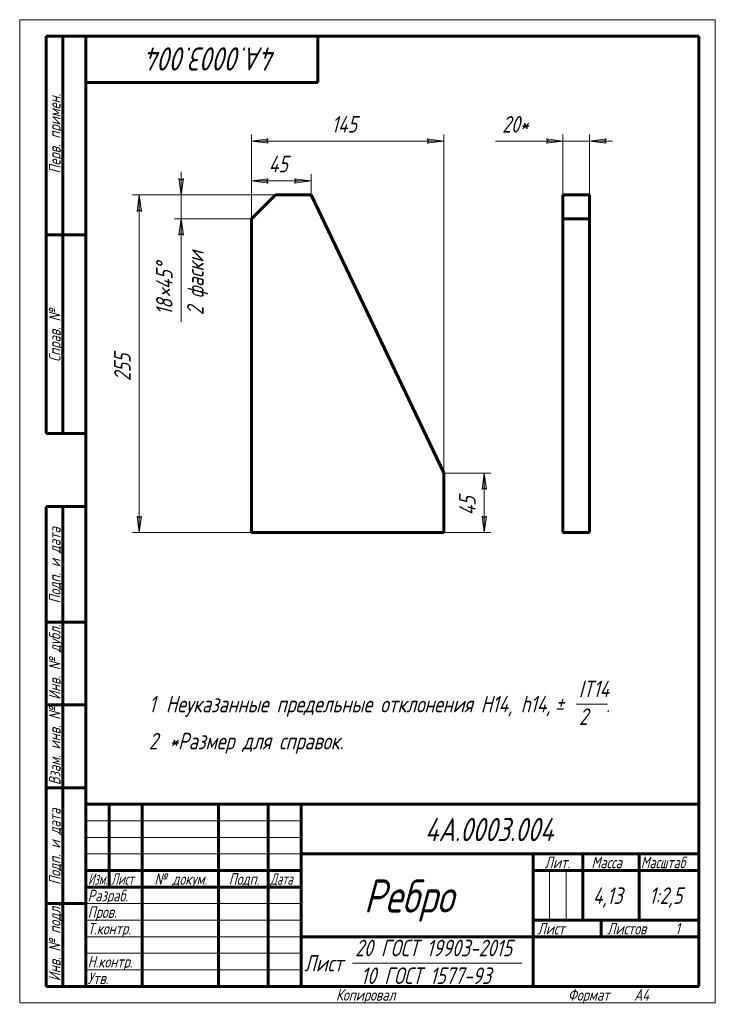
# Model space of a CAD drawing. Header units: millimetres. Extents: x 0 to 210, y 0 to 297.
import ezdxf

# ---------------------------------------------------------------- set-up
doc = ezdxf.new("R2010")
doc.units = ezdxf.units.MM
doc.linetypes.add('K5LT_BASIC', pattern=[0])
doc.linetypes.add('K5LT_THIN', pattern=[0])
doc.layers.add('Системный слой', color=7, linetype='Continuous')
doc.layers.add('Системный слой (1)', color=7, linetype='Continuous', true_color=0x6c6c6c)
doc.styles.add('KDIMTEXTSTYLE', font='GOST_AU.SHX', dxfattribs={"width": 0.96, "oblique": 15, "height": 5})
doc.styles.add('KTEXTSTYLE', font='GOST_AU.SHX', dxfattribs={"width": 0.96, "height": 5})
doc.dimstyles.new('KDIMSTYLE (0.40)', dxfattribs={"dimtxt": 5, "dimasz": 1, "dimexe": 2, "dimexo": 0, "dimgap": 1, "dimtad": 1, "dimlfac": 2.5, "dimtxsty": 'KDIMTEXTSTYLE', "dimsah": 1, "dimcen": 0, "dimdle": 1, "dimadec": 0, "dimazin": 0, "dimtfac": 0.667, "dimtmove": 0, "dimatfit": 3, "dimfxl": 1, "dimtvp": 1, "dimtolj": 1, "dimtzin": 0, "dimarcsym": 0})

# ---------------------------------------------------------------- blocks, each defined once
blk = doc.blocks.new('D0')
at = {"layer": 'Системный слой (1)'}
for points in [[(75, 259.66), (74.5, 260.32), (75, 260.98), (70, 260.32)], [(128, 260.32), (123, 260.98), (123.5, 260.32), (123, 259.66)]]:
    blk.add_hatch(color=7, dxfattribs=at).paths.add_polyline_path(points)
at = {"layer": 'Системный слой (1)', "color": 7, "linetype": 'K5LT_THIN', "lineweight": 18}
for p, q in [((70, 236.87), (70, 262.32)), ((128, 160.07), (128, 262.32)), ((70, 260.32), (75, 260.98)), ((75, 259.66), (70, 260.32)), ((75, 260.98), (74.5, 260.32)), ((74.5, 260.32), (75, 259.66)), ((123.5, 260.32), (123, 260.98)), ((123, 260.98), (128, 260.32)), ((128, 260.32), (123, 259.66)), ((123, 259.66), (123.5, 260.32))]:
    blk.add_line(p, q, dxfattribs=at)
blk.add_wipeout([(94.12, 261.32), (94.12, 268.71), (103.49, 268.71), (103.49, 261.32)]).dxf.layer = 'Системный слой (1)'
blk.add_line((128, 260.32), (70, 260.32), dxfattribs=at)
at = {"layer": 'Системный слой (1)', "color": 7, "insert": (94.12, 267.91), "char_height": 5, "attachment_point": 1, "style": 'KTEXTSTYLE'}
blk.add_mtext('\\H5.0;\\W1.000;\\Q15;\\Q15;\\W0.965;145', dxfattribs=at)
blk = doc.blocks.new('KDIMARROW_01')
at = {"layer": 'Системный слой'}
blk.add_hatch(color=0, dxfattribs=at).paths.add_polyline_path([(0, 0), (-5, 0.66), (-4.5, 0), (-5, -0.66)])
at = {"layer": 'Системный слой', "color": 0, "linetype": 'K5LT_THIN', "lineweight": 18}
for p, q in [((-4.5, 0), (-5, 0.66)), ((-5, 0.66), (0, 0)), ((0, 0), (-5, -0.66)), ((-5, -0.66), (-4.5, 0)), ((0, 0), (-1, 0))]:
    blk.add_line(p, q, dxfattribs=at)
blk = doc.blocks.new('D1')
at = {"layer": 'Системный слой (1)'}
for points in [[(48.75, 244.07), (49.41, 249.07), (48.75, 248.57), (48.09, 249.07)], [(49.41, 231.87), (48.75, 236.87), (48.09, 231.87), (48.75, 232.37)]]:
    blk.add_hatch(color=7, dxfattribs=at).paths.add_polyline_path(points)
at = {"layer": 'Системный слой (1)', "color": 7, "linetype": 'K5LT_THIN', "lineweight": 18}
for p, q in [((48.75, 244.07), (48.75, 251.07)), ((48.75, 248.57), (48.09, 249.07)), ((48.09, 249.07), (48.75, 244.07)), ((48.75, 244.07), (49.41, 249.07)), ((49.41, 249.07), (48.75, 248.57)), ((77.2, 244.07), (46.75, 244.07)), ((48.75, 244.07), (48.75, 236.87)), ((70, 236.87), (46.75, 236.87)), ((48.75, 236.87), (48.09, 231.87)), ((49.41, 231.87), (48.75, 236.87)), ((48.75, 236.87), (48.75, 231.87)), ((48.09, 231.87), (48.75, 232.37)), ((48.75, 232.37), (49.41, 231.87))]:
    blk.add_line(p, q, dxfattribs=at)
blk.add_wipeout([(57.13, 207.71), (40.37, 207.71), (40.37, 229.02), (57.13, 229.02)]).dxf.layer = 'Системный слой (1)'
for p, q in [((48.75, 236.87), (48.75, 229.87)), ((48.75, 231.91), (48.75, 205.71))]:
    blk.add_line(p, q, dxfattribs=at)
at = {"layer": 'Системный слой (1)', "color": 7, "char_height": 5, "attachment_point": 1, "rotation": 90, "style": 'KTEXTSTYLE'}
for s, insert in [('\\H5.0;\\W1.000;\\Q15;\\Q15;\\W0.965;2 фаски', (50.54, 207.71)), ('\\H5.0;\\W1.000;\\Q15;\\Q15;\\W0.965;°', (41.16, 221.34)), ('\\H5.0;\\W1.000;\\Q15;\\Q15;\\W0.965;45', (41.16, 215.52)), ('\\H5.0;\\W1.000;\\Q15;\\Q15;\\W0.965;×', (41.16, 213.01)), ('\\H5.0;\\W1.000;\\Q15;\\Q15;\\W0.965;18', (41.16, 207.71))]:
    blk.add_mtext(s, dxfattribs=dict(at, insert=insert))
blk = doc.blocks.new('D2')
at = {"layer": 'Системный слой (1)', "color": 7, "linetype": 'K5LT_THIN', "lineweight": 18}
for p, q in [((70, 236.87), (70, 250.31)), ((88, 244.07), (88, 250.31))]:
    blk.add_line(p, q, dxfattribs=at)
blk.add_wipeout([(75.18, 249.31), (75.18, 256.69), (82.51, 256.69), (82.51, 249.31)]).dxf.layer = 'Системный слой (1)'
at = {"layer": 'Системный слой (1)'}
for points in [[(75, 247.65), (74.5, 248.31), (75, 248.97), (70, 248.31)], [(88, 248.31), (83, 248.97), (83.5, 248.31), (83, 247.65)]]:
    blk.add_hatch(color=7, dxfattribs=at).paths.add_polyline_path(points)
at = {"layer": 'Системный слой (1)', "color": 7, "linetype": 'K5LT_THIN', "lineweight": 18}
for p, q in [((70, 248.31), (75, 248.97)), ((75, 247.65), (70, 248.31)), ((70, 248.31), (88, 248.31)), ((75, 248.97), (74.5, 248.31)), ((74.5, 248.31), (75, 247.65)), ((83.5, 248.31), (83, 248.97)), ((83, 248.97), (88, 248.31)), ((88, 248.31), (83, 247.65)), ((83, 247.65), (83.5, 248.31))]:
    blk.add_line(p, q, dxfattribs=at)
at = {"layer": 'Системный слой (1)', "color": 7, "insert": (75.18, 255.9), "char_height": 5, "attachment_point": 1, "style": 'KTEXTSTYLE'}
blk.add_mtext('\\H5.0;\\W1.000;\\Q15;\\Q15;\\W0.965;45', dxfattribs=at)
blk = doc.blocks.new('D3')
at = {"layer": 'Системный слой (1)', "color": 7, "linetype": 'K5LT_THIN', "lineweight": 18}
for p, q in [((128, 160.07), (142.26, 160.07)), ((128, 142.07), (142.26, 142.07))]:
    blk.add_line(p, q, dxfattribs=at)
blk.add_wipeout([(139.26, 147.25), (131.88, 147.25), (131.88, 154.59), (139.26, 154.59)]).dxf.layer = 'Системный слой (1)'
at = {"layer": 'Системный слой (1)'}
for points in [[(140.92, 155.07), (140.26, 160.07), (139.6, 155.07), (140.26, 155.57)], [(140.26, 142.07), (140.92, 147.07), (140.26, 146.57), (139.6, 147.07)]]:
    blk.add_hatch(color=7, dxfattribs=at).paths.add_polyline_path(points)
at = {"layer": 'Системный слой (1)', "color": 7, "linetype": 'K5LT_THIN', "lineweight": 18}
for p, q in [((139.6, 155.07), (140.26, 160.07)), ((140.26, 160.07), (140.92, 155.07)), ((140.26, 142.07), (140.26, 160.07)), ((140.26, 155.57), (139.6, 155.07)), ((140.92, 155.07), (140.26, 155.57)), ((140.26, 142.07), (139.6, 147.07)), ((139.6, 147.07), (140.26, 146.57)), ((140.26, 146.57), (140.92, 147.07)), ((140.92, 147.07), (140.26, 142.07))]:
    blk.add_line(p, q, dxfattribs=at)
at = {"layer": 'Системный слой (1)', "color": 7, "insert": (132.67, 147.25), "char_height": 5, "attachment_point": 1, "rotation": 90, "style": 'KTEXTSTYLE'}
blk.add_mtext('\\H5.0;\\W1.000;\\Q15;\\Q15;\\W0.965;45', dxfattribs=at)
blk = doc.blocks.new('D4')
at = {"layer": 'Системный слой (1)'}
for points in [[(36.75, 239.07), (36.1, 244.07), (35.44, 239.07), (36.1, 239.57)], [(36.1, 142.07), (36.75, 147.07), (36.1, 146.57), (35.44, 147.07)]]:
    blk.add_hatch(color=7, dxfattribs=at).paths.add_polyline_path(points)
at = {"layer": 'Системный слой (1)', "color": 7, "linetype": 'K5LT_THIN', "lineweight": 18}
for p, q in [((77.2, 244.07), (34.1, 244.07)), ((35.44, 239.07), (36.1, 244.07)), ((36.1, 244.07), (36.75, 239.07)), ((36.1, 239.57), (35.44, 239.07)), ((36.75, 239.07), (36.1, 239.57)), ((36.1, 142.07), (35.44, 147.07)), ((35.44, 147.07), (36.1, 146.57)), ((36.1, 146.57), (36.75, 147.07)), ((36.75, 147.07), (36.1, 142.07)), ((70, 142.07), (34.1, 142.07))]:
    blk.add_line(p, q, dxfattribs=at)
blk.add_wipeout([(35.1, 187.8), (27.71, 187.8), (27.71, 197.93), (35.1, 197.93)]).dxf.layer = 'Системный слой (1)'
blk.add_line((36.1, 244.07), (36.1, 142.07), dxfattribs=at)
at = {"layer": 'Системный слой (1)', "color": 7, "insert": (28.51, 187.8), "char_height": 5, "attachment_point": 1, "rotation": 90, "style": 'KTEXTSTYLE'}
blk.add_mtext('\\H5.0;\\W1.000;\\Q15;\\Q15;\\W0.965;255', dxfattribs=at)
blk = doc.blocks.new('D5')
at = {"layer": 'Системный слой (1)'}
for points in [[(164.01, 260.32), (159.01, 260.98), (159.51, 260.32), (159.01, 259.66)], [(176.51, 260.32), (177.01, 260.98), (172.01, 260.32), (177.01, 259.66)]]:
    blk.add_hatch(color=7, dxfattribs=at).paths.add_polyline_path(points)
at = {"layer": 'Системный слой (1)', "color": 7, "linetype": 'K5LT_THIN', "lineweight": 18}
for p, q in [((164.01, 244.07), (164.01, 262.32)), ((172.01, 244.07), (172.01, 262.32)), ((164.01, 260.32), (159.01, 260.98)), ((159.01, 260.98), (159.51, 260.32)), ((159.51, 260.32), (159.01, 259.66)), ((159.01, 259.66), (164.01, 260.32)), ((164.01, 260.32), (159.01, 260.32)), ((172.01, 260.32), (164.01, 260.32)), ((177.01, 260.98), (172.01, 260.32)), ((172.01, 260.32), (177.01, 259.66)), ((172.01, 260.32), (179.01, 260.32)), ((176.51, 260.32), (177.01, 260.98)), ((177.01, 259.66), (176.51, 260.32))]:
    blk.add_line(p, q, dxfattribs=at)
blk.add_wipeout([(145.63, 261.32), (145.63, 268.71), (156.52, 268.71), (156.52, 261.32)]).dxf.layer = 'Системный слой (1)'
for p, q in [((158.97, 260.32), (143.63, 260.32)), ((164.01, 260.32), (157.01, 260.32))]:
    blk.add_line(p, q, dxfattribs=at)
at = {"layer": 'Системный слой (1)', "color": 7, "insert": (145.63, 267.91), "char_height": 5, "attachment_point": 1, "style": 'KTEXTSTYLE'}
blk.add_mtext('\\H5.0;\\W1.000;\\Q15;\\Q15;\\W0.965;20*', dxfattribs=at)
blk = doc.blocks.new('U0')
at = {"color": 7, "linetype": 'K5LT_THIN', "lineweight": 18}
for p, q in [((0, 0), (0, 297)), ((0, 297), (210, 297)), ((210, 297), (210, 0)), ((20, 55), (85, 55)), ((20, 50), (85, 50)), ((20, 45), (85, 45)), ((159.96, 25), (159.96, 40)), ((164.98, 25), (164.98, 40)), ((20, 30), (85, 30)), ((20, 25), (85, 25)), ((20, 20), (85, 20)), ((20, 15), (85, 15)), ((100.5, 12), (151.56, 12)), ((20, 10), (85, 10)), ((210, 0), (0, 0))]:
    blk.add_line(p, q, dxfattribs=at)
at = {"color": 150, "linetype": 'K5LT_BASIC', "lineweight": 60, "true_color": 0x0080ff}
for p, q in [((8, 172), (8, 292)), ((20, 292), (8, 292)), ((13, 172), (13, 292)), ((20, 5), (20, 292)), ((20, 292), (205, 292)), ((90, 292), (90, 278)), ((205, 292), (205, 5)), ((90, 278), (20, 278)), ((20, 232), (8, 232)), ((20, 172), (8, 172)), ((8, 5), (8, 150)), ((20, 150), (8, 150)), ((13, 5), (13, 150)), ((20, 115), (8, 115)), ((20, 90), (8, 90)), ((20, 65), (8, 65)), ((20, 60), (205, 60)), ((20, 5), (20, 60)), ((27, 35), (27, 60)), ((37, 5), (37, 60)), ((60, 5), (60, 60)), ((75, 5), (75, 60)), ((85, 5), (85, 60)), ((85, 45), (205, 45)), ((155, 5), (155, 45)), ((170, 25), (170, 45)), ((187, 25), (187, 45)), ((20, 40), (85, 40)), ((155, 40), (170, 40)), ((170, 40), (205, 40)), ((20, 35), (85, 35)), ((20, 30), (8, 30)), ((155, 25), (205, 25)), ((175.57, 20), (175.57, 25)), ((85, 20), (155, 20)), ((155, 20), (205, 20)), ((20, 5), (8, 5)), ((205, 5), (20, 5))]:
    blk.add_line(p, q, dxfattribs=at)
at = {"color": 7, "attachment_point": 1, "style": 'KTEXTSTYLE'}
for s, insert, char_height, rotation in [('\\H5.0;\\W1.000;\\Q15;\\Q15;\\W0.965;\\H7.00;4А.0003.004', (77.67, 281.64), 7, 180), ('\\H5.0;\\W1.000;\\Q15;\\Q15;\\W0.965;\\H3.50;Перв. примен.', (8.82, 250.52), 3.5, 90), ('\\H5.0;\\W1.000;\\Q15;\\Q15;\\W0.965;\\H3.50;Справ. №', (8.82, 193.63), 3.5, 90), ('\\H5.0;\\W1.000;\\Q15;\\Q15;\\W0.965;\\H3.50;Подп. и дата', (8.82, 120.66), 3.5, 90), ('\\H5.0;\\W1.000;\\Q15;\\Q15;\\W0.965;\\H3.50;Инв. № дубл.', (8.82, 91.57), 3.5, 90), ('\\H5.0;\\W1.000;\\Q15;\\Q15;\\W0.965;\\H3.50;Взам. инв. №', (8.82, 65.8), 3.5, 90), ('\\H5.0;\\W1.000;\\Q15;\\Q15;\\W0.965;\\H3.50;Подп. и дата', (8.82, 35.66), 3.5, 90), ('\\H5.0;\\W1.000;\\Q15;\\Q15;\\W0.965;\\H3.50;Инв. № подл.', (8.82, 6.57), 3.5, 90)]:
    blk.add_mtext(s, dxfattribs=dict(at, insert=insert, char_height=char_height, rotation=rotation))
for s, insert, char_height in [('\\H5.0;\\W1.000;\\Q15;\\Q15;\\W0.965;\\H7.00;4А.0003.004', (122.33, 55.86), 7), ('\\H5.0;\\W1.000;\\Q15;\\Q15;\\W0.965;\\H3.50;Лит.', (158.47, 44.18), 3.5), ('\\H5.0;\\W1.000;\\Q15;\\Q15;\\W0.965;\\H3.50;Масса', (172.58, 44.18), 3.5), ('\\H5.0;\\W1.000;\\Q15;\\Q15;\\W0.930;\\H3.50;Масштаб', (187.52, 44.18), 3.5), ('\\H5.0;\\W1.000;\\Q15;\\Q15;\\W0.784;\\H3.50;Изм.', (20.62, 39.18), 3.5), ('\\H5.0;\\W1.000;\\Q15;\\Q15;\\W0.799;\\H3.50;Лист', (27.61, 39.18), 3.5), ('\\H5.0;\\W1.000;\\Q15;\\Q15;\\W0.965;\\H3.50;№ докум.', (40.63, 39.18), 3.5), ('\\H5.0;\\W1.000;\\Q15;\\Q15;\\W0.965;\\H3.50;Подп.', (63.1, 39.18), 3.5), ('\\H5.0;\\W1.000;\\Q15;\\Q15;\\W0.799;\\H3.50;Дата', (75.61, 39.18), 3.5), ('\\H5.0;\\W1.000;\\Q15;\\Q15;\\W0.965;\\H10.00;Ребро', (103.89, 37.29), 10), ('\\H5.0;\\W1.000;\\Q15;\\Q15;\\W0.965;\\H3.50;Разраб.', (20.5, 34.18), 3.5), ('\\H5.0;\\W1.000;\\Q15;\\Q15;\\W0.965;4,13', (173.03, 34.9), 5), ('\\H5.0;\\W1.000;\\Q15;\\Q15;\\W0.965;{\\c16711680;1:2,5}', (190, 34.9), 5), ('\\H5.0;\\W1.000;\\Q15;\\Q15;\\W0.965;\\H3.50;Пров.', (20.5, 29.18), 3.5), ('\\H5.0;\\W1.000;\\Q15;\\Q15;\\W0.965;\\H3.50;Т.контр.', (20.5, 24.18), 3.5), ('\\H5.0;\\W1.000;\\Q15;\\Q15;\\W0.965;\\H3.50;Лист', (156.32, 24.18), 3.5), ('\\H5.0;\\W1.000;\\Q15;\\Q15;\\W0.965;\\H3.50;Листов', (177.36, 24.18), 3.5), ('\\H5.0;\\W1.000;\\Q15;\\Q15;\\W0.965;\\H3.50;1', (197.91, 24.18), 3.5), ('\\H5.0;\\W1.000;\\Q15;\\Q15;\\W0.965;20 ГОСТ 19903-2015', (101.26, 19.09), 5), ('\\H5.0;\\W1.000;\\Q15;\\Q15;\\W0.965;\\H3.50;Н.контр.', (20.5, 14.18), 3.5), ('\\H5.0;\\W1.000;\\Q15;\\Q15;\\W0.965;Лист', (85.86, 14.5), 5), ('\\H5.0;\\W1.000;\\Q15;\\Q15;\\W0.965;\\H3.50;Утв.', (20.5, 9.18), 3.5), ('\\H5.0;\\W1.000;\\Q15;\\Q15;\\W0.965;10 ГОСТ 1577-93', (102.97, 10.71), 5), ('\\H5.0;\\W1.000;\\Q15;\\Q15;\\W0.965;\\H3.50;Копировал', (95.5, 4.18), 3.5), ('\\H5.0;\\W1.000;\\Q15;\\Q15;\\W0.965;\\H3.50;Формат', (165.5, 4.18), 3.5), ('\\H5.0;\\W1.000;\\Q15;\\Q15;\\W0.965;\\H3.50;A4', (185.5, 4.18), 3.5)]:
    blk.add_mtext(s, dxfattribs=dict(at, insert=insert, char_height=char_height))
blk = doc.blocks.new('U1')
at = {"color": 7, "linetype": 'K5LT_THIN', "lineweight": 18}
blk.add_line((168.03, 90.26), (177.42, 90.26), dxfattribs=at)
at = {"color": 7, "char_height": 5, "attachment_point": 1, "style": 'KTEXTSTYLE'}
for s, insert in [('\\H5.0;\\W1.000;\\Q15;\\Q15;\\W0.965;IT14', (168.79, 97.35)), ('\\H5.0;\\W1.000;\\Q15;\\Q15;\\W0.965;1', (39, 92.76)), ('\\H5.0;\\W1.000;\\Q15;\\Q15;\\W0.965;Неуказанные предельные отклонения H14, h14, ', (44.12, 92.76)), ('\\H5.0;\\W1.000;\\Q15;\\Q15;\\W0.965;±', (161.59, 92.76)), ('\\H5.0;\\W1.000;\\Q15;\\Q15;\\W0.965; ', (164.5, 92.76)), ('\\H5.0;\\W1.000;\\Q15;\\Q15;\\W0.965;2', (168.85, 88.97)), ('\\H5.0;\\W1.000;\\Q15;\\Q15;\\W0.965;.', (177.01, 92.76)), ('\\H5.0;\\W1.000;\\Q15;\\Q15;\\W0.965;2', (39, 81.59)), ('\\H5.0;\\W1.000;\\Q15;\\Q15;\\W0.965;*Размер для справок.', (45.17, 81.59))]:
    blk.add_mtext(s, dxfattribs=dict(at, insert=insert))

msp = doc.modelspace()

# ---------------------------------------------------------------- linework, layer by layer
at = {"layer": 'Системный слой (1)', "color": 150, "linetype": 'K5LT_BASIC', "lineweight": 60, "true_color": 0x0080ff}
for p, q in [((77.1967, 244.0744), (69.9967, 236.8744)), ((87.9967, 244.0744), (77.1967, 244.0744)), ((127.9967, 160.0744), (87.9967, 244.0744)), ((164.0143, 244.0744), (164.0143, 236.8744)), ((172.0143, 244.0744), (164.0143, 244.0744)), ((172.0143, 244.0744), (172.0143, 236.8744)), ((69.9967, 236.8744), (69.9967, 142.0744)), ((172.0143, 236.8744), (164.0143, 236.8744)), ((164.0143, 236.8744), (164.0143, 142.0744)), ((172.0143, 236.8744), (172.0143, 142.0744)), ((127.9967, 142.0744), (127.9967, 160.0744)), ((69.9967, 142.0744), (127.9967, 142.0744)), ((172.0143, 142.0744), (164.0143, 142.0744))]:
    msp.add_line(p, q, dxfattribs=at)

# ---------------------------------------------------------------- block references
msp.add_blockref('U1', (0, 0))

# ---------------------------------------------------------------- next in the draw order: dimensions: what is measured, and where the dimension line sits
at = {"layer": 'Системный слой (1)', "color": 7}
dim = msp.add_linear_dim(base=(127.9967, 260.3232), p1=(69.9967, 236.8744), p2=(127.9967, 160.0744), dimstyle='KDIMSTYLE (0.40)', override={"dimexo": 0, "dimpost": '\\H5.0;\\W0.965;\\Q15;<>', "dimblk1": 'KDIMARROW_01', "dimblk2": 'KDIMARROW_01', "dimse1": 0, "dimse2": 0, "dimclrt": 7, "dimtol": 1, "dimtp": 0, "dimtm": 0, "dimtdec": 5, "dimtolj": 1}, dxfattribs=at)
dim.commit()
dim.dimension.update_dxf_attribs({"geometry": 'D0', "text_midpoint": (98.9967, 260.3232), "dimtype": 160})
dim = msp.add_linear_dim(base=(172.0143, 260.3232), p1=(164.0143, 244.0744), p2=(172.0143, 244.0744), angle=180, dimstyle='KDIMSTYLE (0.40)', override={"dimexo": 0, "dimtoh": 1, "dimpost": '\\H5.0;\\W0.965;\\Q15;<>\\H5.0;\\W0.965;\\Q15;\\Q15;*', "dimblk1": 'KDIMARROW_01', "dimblk2": 'KDIMARROW_01', "dimse1": 0, "dimse2": 0, "dimclrt": 7, "dimtol": 1, "dimtp": 0, "dimtm": 0, "dimtdec": 5, "dimtmove": 1, "dimtolj": 1}, dxfattribs=at)
dim.commit()
dim.dimension.update_dxf_attribs({"geometry": 'D5', "text_midpoint": (151.3018, 260.3232), "dimtype": 160})

# ---------------------------------------------------------------- next in the draw order: dimensions: what is measured, and where the dimension line sits
dim = msp.add_linear_dim(base=(48.7484, 244.0744), p1=(69.9967, 236.8744), p2=(77.1967, 244.0744), angle=90, dimstyle='KDIMSTYLE (0.40)', override={"dimexo": 0, "dimtoh": 1, "dimpost": '\\H5.0;\\W0.965;\\Q15;<>\\H5.0;\\W0.965;\\Q15;\\Q15;\\Q15;×\\Q15;°\\X\\H5.0;\\W0.965;\\Q15;\\Q15;2 фаски', "dimblk1": 'KDIMARROW_01', "dimblk2": 'KDIMARROW_01', "dimse1": 0, "dimse2": 0, "dimclrt": 7, "dimtol": 1, "dimtp": 0, "dimtm": 0, "dimtdec": 5, "dimtmove": 1, "dimtolj": 1}, dxfattribs=at)
dim.commit()
dim.dimension.update_dxf_attribs({"geometry": 'D1', "text_midpoint": (48.7484, 218.8099)})
dim = msp.add_linear_dim(base=(140.2578, 142.0744), p1=(127.9967, 160.0744), p2=(127.9967, 142.0744), angle=90, dimstyle='KDIMSTYLE (0.40)', override={"dimexo": 0, "dimpost": '\\H5.0;\\W0.965;\\Q15;<>', "dimblk1": 'KDIMARROW_01', "dimblk2": 'KDIMARROW_01', "dimse1": 0, "dimse2": 0, "dimclrt": 7, "dimtol": 1, "dimtp": 0, "dimtm": 0, "dimtdec": 5, "dimtolj": 1}, dxfattribs=at)
dim.commit()
dim.dimension.update_dxf_attribs({"geometry": 'D3', "text_midpoint": (140.2578, 151.0744), "dimtype": 160})

# ---------------------------------------------------------------- next in the draw order: dimensions: what is measured, and where the dimension line sits
dim = msp.add_linear_dim(base=(69.9967, 248.3117), p1=(87.9967, 244.0744), p2=(69.9967, 236.8744), dimstyle='KDIMSTYLE (0.40)', override={"dimexo": 0, "dimpost": '\\H5.0;\\W0.965;\\Q15;<>', "dimblk1": 'KDIMARROW_01', "dimblk2": 'KDIMARROW_01', "dimse1": 0, "dimse2": 0, "dimclrt": 7, "dimtol": 1, "dimtp": 0, "dimtm": 0, "dimtdec": 5, "dimtolj": 1}, dxfattribs=at)
dim.commit()
dim.dimension.update_dxf_attribs({"geometry": 'D2', "text_midpoint": (78.9967, 248.3117), "dimtype": 160})

# ---------------------------------------------------------------- next in the draw order: dimensions: what is measured, and where the dimension line sits
dim = msp.add_linear_dim(base=(36.0951, 244.0744), p1=(69.9967, 142.0744), p2=(77.1967, 244.0744), angle=90, dimstyle='KDIMSTYLE (0.40)', override={"dimexo": 0, "dimpost": '\\H5.0;\\W0.965;\\Q15;<>', "dimblk1": 'KDIMARROW_01', "dimblk2": 'KDIMARROW_01', "dimse1": 0, "dimse2": 0, "dimclrt": 7, "dimtol": 1, "dimtp": 0, "dimtm": 0, "dimtdec": 5, "dimtolj": 1}, dxfattribs=at)
dim.commit()
dim.dimension.update_dxf_attribs({"geometry": 'D4', "text_midpoint": (36.0951, 193.0744), "dimtype": 160})

# ---------------------------------------------------------------- next in the draw order: block references
msp.add_blockref('U0', (0, 0))

doc.saveas('drawing.dxf')
